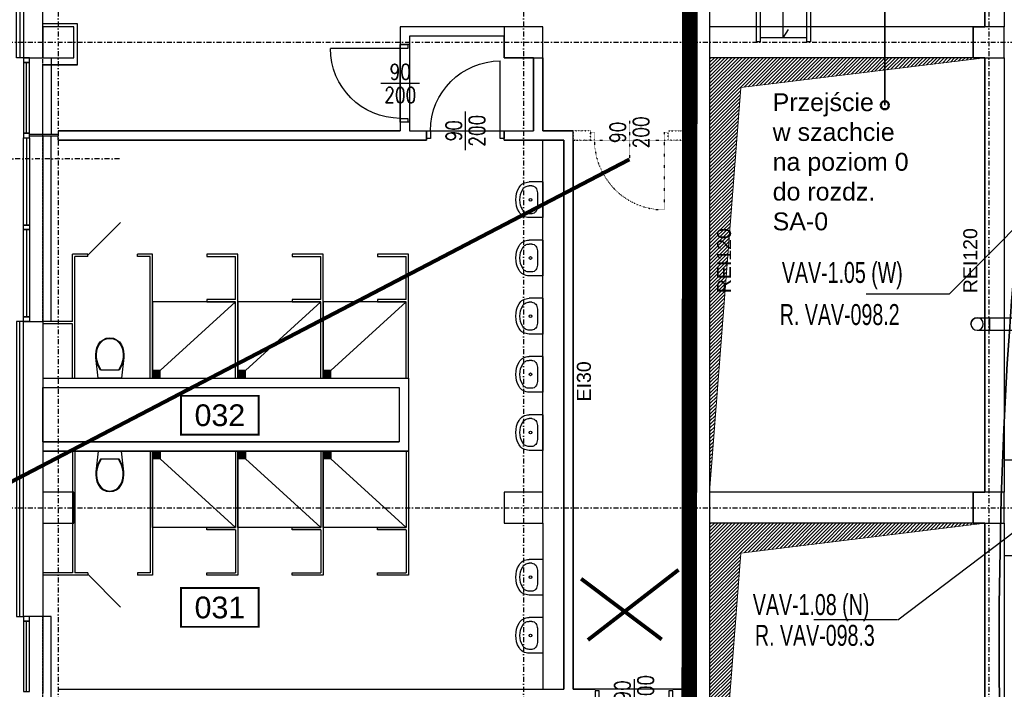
# Model space of a CAD drawing. Header units: centimetres. Extents: x -10729 to 144862, y -4437 to 43656.
# Tile 81 of 148: x 4950 to 6220, y 10766 to 11629. Entities that reach past the tile are written whole.
import ezdxf
from ezdxf.enums import TextEntityAlignment as Align

# ---------------------------------------------------------------- set-up
doc = ezdxf.new("R2010")
doc.units = ezdxf.units.CM
doc.header["$LTSCALE"] = 0.1
for name, pattern in [('DOTX2', [12.7, 0, -12.7]), ('Kondygnacja  -0_5$0$DIVIDE', [31.75, 12.7, -6.35, 0, -6.35, 0, -6.35]), ('Kondygnacja  -0_5$0$DOT2', [3.175, 0, -3.175]), ('Kondygnacja  -0_5$0$HIDDEN', [9.525, 6.35, -3.175]), ('Osie rzutów$0$DASHDOT2', [12.7, 6.35, -3.175, 0, -3.175])]:
    doc.linetypes.add(name, pattern=pattern)
doc.layers.get('0').update_dxf_attribs({"color": 8})
for name, color, linetype in [('ARCH_INFO_ETYK_DRZWI_IST', 8, 'Continuous'), ('bgde-wywiewEXP', 5, 'Continuous'), ('bgde_VAV', 4, 'Continuous'), ('Kondygnacja  -0_5$0$ARCH_ETAPOWANIE', 8, 'Kondygnacja  -0_5$0$DIVIDE'), ('Kondygnacja  -0_5$0$ARCH_INFO_ETYK_DRZWI_IST', 8, 'Continuous'), ('Kondygnacja  -0_5$0$ARCH_INFO_ODPORNOŚĆ OGNIOWA', 8, 'Continuous'), ('Kondygnacja  -0_5$0$ARCH_MUROWANE_IST', 8, 'Continuous'), ('Kondygnacja  -0_5$0$ARCH_NIEWIDOK_IST', 8, 'Kondygnacja  -0_5$0$HIDDEN'), ('Kondygnacja  -0_5$0$ARCH_OCIEPLENIE_IST', 8, 'Continuous'), ('Kondygnacja  -0_5$0$ARCH_OKŁADZINA', 8, 'Continuous'), ('Kondygnacja  -0_5$0$ARCH_PRZEKROJOWE_IST', 8, 'Continuous'), ('Kondygnacja  -0_5$0$ARCH_SCHODY_IST', 8, 'Continuous'), ('Kondygnacja  -0_5$0$ARCH_WIDOK_INNE_IST', 8, 'Continuous'), ('Kondygnacja  -0_5$0$ARCH_WIDOK_IST', 8, 'Continuous'), ('Kondygnacja  -0_5$0$ARCH_WYBURZENIA', 8, 'Kondygnacja  -0_5$0$DOT2'), ('Kondygnacja  -0_5$0$ARCH_WYPOSAŻENIE_SANITARNE_IST', 8, 'Continuous'), ('Kondygnacja  -0_5$0$ARCH_ŚCIANKI_WC_5_IST', 8, 'Continuous'), ('Kondygnacja  -0_5$0$ARCH_ŚLUSARKA_DRZWI_IST', 8, 'Continuous'), ('Kondygnacja  -0_5$0$ARCH_ŚLUSARKA_OKNA_IST', 8, 'Continuous'), ('Kondygnacja  -0_5$0$ARCH_ŻELBET_IST', 8, 'Continuous'), ('Legenda rzuty$0$ARCH_WYBURZENIA', 8, 'DOTX2'), ('Osie rzutów$0$ARCH_INFO_OSIE_IST', 8, 'Osie rzutów$0$DASHDOT2'), ('Osie rzutów$0$ARCH_INFO_OSIE_OPISY_IST', 8, 'Continuous'), ('Pomieszczenia -05$0$ARCH_INFO_AREA_ETYKIETY_200', 8, 'Continuous')]:
    doc.layers.add(name, color=color, linetype=linetype)
for name, color, linetype, lineweight in [('AU opis', 7, 'Continuous', 35), ('AU Sieć ETHERNET', 6, 'Continuous', 35), ('AU Strefa obsługiwana', 90, 'Continuous', 35), ('Kondygnacja  -0_5$0$ARCH_WIDOK', 8, 'Continuous', 13), ('ZMIANA EKSPERTYZA', 8, 'Continuous', 50)]:
    doc.layers.add(name, color=color, linetype=linetype, lineweight=lineweight)
doc.layers.add('OBRYSY POWIERZCHNI', color=8, linetype='Continuous', plot=False)
doc.styles.add('Arial', font='ARIAL.TTF')
doc.styles.add('Kondygnacja  -0_5$0$Arial', font='ARIAL.TTF')
doc.styles.add('Kondygnacja  -0_5$0$ROMANS-50-CM', font='romans.shx', dxfattribs={"width": 0.8, "height": 10})
doc.styles.add('Pomieszczenia -05$0$Arial', font='ARIAL.TTF')
doc.styles.add('ROMANS-50-CM', font='romans.shx', dxfattribs={"width": 0.8, "height": 10})

# ---------------------------------------------------------------- blocks, each defined once
blk = doc.blocks.new('Osie rzutów')
at = {"layer": 'Osie rzutów$0$ARCH_INFO_OSIE_IST', "ltscale": 10}
for p, q in [((5000, 12510), (5000, 4512.32)), ((5600, 12510), (5600, 4512.32)), ((6200, 12510), (6200, 4800)), ((6200, 12510), (6200, 4571.18)), ((4436.04, 11600), (13655, 11600)), ((5078.83, 11450), (4436.04, 11450)), ((4436.04, 11000), (13655, 11000))]:
    blk.add_line(p, q, dxfattribs=at)
blk = doc.blocks.new('Pomieszczenia -05$0$etykieta_numer')
at = {"color": 0, "linetype": 'ByBlock', "const_width": 2.44}
blk.add_lwpolyline([(-50, -50), (-50, 0), (50, 0), (50, -50)], close=True, dxfattribs=at)
at = {"color": 0, "linetype": 'ByBlock', "style": 'Pomieszczenia -05$0$Arial'}
blk.add_attdef('AECAREA:NUMBER', text='', height=28, dxfattribs=at).set_placement((0, -25), align=Align.MIDDLE)
blk = doc.blocks.new('Pomieszczenia -05_1')
at = {"layer": 'Pomieszczenia -05$0$ARCH_INFO_AREA_ETYKIETY_200', "color": 253, "linetype": 'Continuous', "lineweight": -3}
for p, values in [((5208.4, 11144.3), {'AECAREA:NUMBER': '032'}), ((5208.4, 10896.5), {'AECAREA:NUMBER': '031'})]:
    blk.add_blockref('Pomieszczenia -05$0$etykieta_numer', p, dxfattribs=at).add_auto_attribs(values)
blk = doc.blocks.new('Kondygnacja  -0_5$0$kibel wiszący')
at = {"ltscale": 0.3}
for p, q in [((-4.6, 51.6), (-8.8, 49.7)), ((0, 52.2), (-4.6, 51.6)), ((0, 51.4), (-4.4, 50.8)), ((4.6, 51.6), (0, 52.2)), ((4.4, 50.8), (0, 51.4)), ((8.8, 49.7), (4.6, 51.6)), ((-16.6, 39), (-17.6, 34.9)), ((-15.8, 38.8), (-16.8, 34.8)), ((-15, 43), (-16.6, 39)), ((-14.2, 42.6), (-15.8, 38.8)), ((-12.3, 46.8), (-15, 43)), ((-11.8, 46.2), (-14.2, 42.6)), ((-8.8, 49.7), (-12.3, 46.8)), ((-8.4, 49), (-11.8, 46.2)), ((-4.4, 50.8), (-8.4, 49)), ((8.4, 49), (4.4, 50.8)), ((11.8, 46.2), (8.4, 49)), ((12.3, 46.8), (8.8, 49.7)), ((14.2, 42.6), (11.8, 46.2)), ((15, 43), (12.3, 46.8)), ((15.8, 38.8), (14.2, 42.6)), ((16.6, 39), (15, 43)), ((16.8, 34.8), (15.8, 38.8)), ((17.6, 34.9), (16.6, 39)), ((-17.6, 34.9), (-18.1, 30.7)), ((-18.1, 30.7), (-17.9, 26.5)), ((-17.9, 26.5), (-17.2, 22.2)), ((-17.9, 26.5), (-15.1, 0)), ((-16.8, 34.8), (-17.3, 30.7)), ((-17.3, 30.7), (-17.1, 26.6)), ((-17.1, 26.6), (-16.4, 22.3)), ((15.1, 0), (17.9, 26.5)), ((16.4, 22.3), (17.1, 26.6)), ((17.3, 30.7), (16.8, 34.8)), ((17.1, 26.6), (17.3, 30.7)), ((17.2, 22.2), (17.9, 26.5)), ((18.1, 30.7), (17.6, 34.9)), ((17.9, 26.5), (18.1, 30.7)), ((-17.2, 22.2), (-16, 18.1)), ((-16.4, 22.3), (-15.1, 18.1)), ((-16, 18.1), (-14.3, 14.1)), ((-15.1, 18.1), (-13.4, 14.1)), ((-14.3, 14.1), (-12.2, 10.3)), ((-13.4, 14.1), (-11.3, 10.3)), ((11.3, 10.3), (13.4, 14.1)), ((12.2, 10.3), (14.3, 14.1)), ((13.4, 14.1), (15.2, 18.1)), ((14.3, 14.1), (16, 18.1)), ((15.2, 18.1), (16.4, 22.3)), ((16, 18.1), (17.2, 22.2)), ((-12.2, 10.3), (12.2, 10.3))]:
    blk.add_line(p, q, dxfattribs=at)
at = {"ltscale": 3}
blk.add_line((-15.1, 0), (15.1, 0), dxfattribs=at)
blk = doc.blocks.new('Kondygnacja  -0_5$0$DRZWI90')
blk.add_line((-45, 0), (-45, 90))
at = {"lineweight": -3}
for p, q in [((0, -25), (0, 25)), ((45, 0), (-45, 0))]:
    blk.add_line(p, q, dxfattribs=at)
for points in [[(-50, -10), (-45, -10), (-45, 0), (-50, 0)], [(45, -10), (50, -10), (50, 0), (45, 0)]]:
    blk.add_lwpolyline(points, close=True, dxfattribs=at)
blk.add_arc((-45, 0), 90, 0, 90, dxfattribs=at)
blk = doc.blocks.new('Kondygnacja  -0_5$0$umywalka')
at = {"ltscale": 0.3}
for p, q in [((0, -23), (0, 23)), ((0, 23), (17.8, 23)), ((14.3, 18), (17.8, 18)), ((7.2, -9.1), (7.2, 9.1)), ((7.2, 9.1), (7.2, 9.1)), ((0, -23), (17.8, -23)), ((14.3, -18), (17.8, -18))]:
    blk.add_line(p, q, dxfattribs=at)
for points in [[(7.2, 9.1), (7.3, 10.8), (7.7, 12.5), (8.4, 14), (9.3, 15.4), (10.3, 16.5), (11.5, 17.3), (12.9, 17.8), (14.3, 18)], [(17.8, 23), (19.8, 22.9), (21.7, 22.5), (23.6, 21.9), (25.4, 21), (27, 20), (28.4, 18.7), (29.7, 17.3), (30.8, 15.7)], [(17.8, 18), (19.1, 17.9), (20.3, 17.7), (21.5, 17.3), (22.6, 16.7), (23.7, 16.1), (24.6, 15.3), (25.4, 14.4), (26.1, 13.3)], [(26.1, 13.3), (27.7, 10.2), (28.8, 6.9), (29.5, 3.5), (29.7, 0), (29.5, -3.5), (28.8, -6.9), (27.7, -10.2), (26.1, -13.3)], [(30.8, 15.7), (32.6, 12), (33.9, 8.1), (34.7, 4.1), (35, 0), (34.7, -4.1), (33.9, -8.1), (32.6, -12), (30.8, -15.7)], [(14.3, -18), (12.9, -17.8), (11.5, -17.3), (10.3, -16.5), (9.3, -15.4), (8.4, -14), (7.7, -12.5), (7.3, -10.8), (7.2, -9.1)], [(26.1, -13.3), (25.4, -14.4), (24.6, -15.3), (23.7, -16.1), (22.6, -16.7), (21.5, -17.3), (20.3, -17.7), (19.1, -17.9), (17.8, -18)], [(30.8, -15.7), (29.7, -17.3), (28.4, -18.7), (27, -20), (25.4, -21), (23.6, -21.9), (21.7, -22.5), (19.8, -22.9), (17.8, -23)]]:
    blk.add_lwpolyline(points, dxfattribs=at)
blk.add_circle((16.1, 0), 1.75, dxfattribs=at)

msp = doc.modelspace()

# ---------------------------------------------------------------- hatches: boundary and pattern name
at = {"layer": 'Kondygnacja  -0_5$0$ARCH_WIDOK'}
h = msp.add_hatch(dxfattribs=at)
h.set_pattern_fill('ANSI31', color=256, angle=-180, style=0)
h.set_pattern_definition([(225, (-2e-11, 4800), (2.245064, -2.245064), [])])
h.paths.add_polyline_path([(5840, 11020), (5840, 11580), (6195, 11580), (5880.4, 11541.573)])
h = msp.add_hatch(dxfattribs=at)
h.set_pattern_fill('ANSI31', color=256, angle=-180, style=0)
h.set_pattern_definition([(225, (-2e-11, 4200), (2.245064, -2.245064), [])])
h.paths.add_polyline_path([(5840, 10420), (5840, 10980), (6195, 10980), (5880.4, 10941.573)])
at = {"layer": 'Kondygnacja  -0_5$0$ARCH_WIDOK_INNE_IST'}
h = msp.add_hatch(dxfattribs=at)
h.set_pattern_fill('ANSI31', color=256, scale=0.5, angle=45, style=0)
h.set_pattern_definition([(90, (68848.0365, 24273.5702), (-1.5875, 3e-16), [])])
h.paths.add_polyline_path([(5121.5, 11167), (5131.5, 11167), (5131.5, 11177), (5121.5, 11177)])
h = msp.add_hatch(dxfattribs=at)
h.set_pattern_fill('ANSI31', color=256, scale=0.5, angle=45, style=0)
h.set_pattern_definition([(90, (68958.0365, 24273.5702), (-1.5875, 3e-16), [])])
h.paths.add_polyline_path([(5231.5, 11167), (5241.5, 11167), (5241.5, 11177), (5231.5, 11177)])
h = msp.add_hatch(dxfattribs=at)
h.set_pattern_fill('ANSI31', color=256, scale=0.5, angle=45, style=0)
h.set_pattern_definition([(90, (69068.0365, 24273.5702), (-1.5875, 3e-16), [])])
h.paths.add_polyline_path([(5341.5, 11167), (5351.5, 11167), (5351.5, 11177), (5341.5, 11177)])
h = msp.add_hatch(dxfattribs=at)
h.set_pattern_fill('ANSI31', color=256, scale=0.5, angle=45, style=0)
h.set_pattern_definition([(270, (68848.0365, -2033.5702), (-1.5875, -3e-16), [])])
h.paths.add_polyline_path([(5121.5, 11073), (5131.5, 11073), (5131.5, 11063), (5121.5, 11063)])
h = msp.add_hatch(dxfattribs=at)
h.set_pattern_fill('ANSI31', color=256, scale=0.5, angle=45, style=0)
h.set_pattern_definition([(270, (68958.0365, -2033.5702), (-1.5875, -3e-16), [])])
h.paths.add_polyline_path([(5231.5, 11073), (5241.5, 11073), (5241.5, 11063), (5231.5, 11063)])
h = msp.add_hatch(dxfattribs=at)
h.set_pattern_fill('ANSI31', color=256, scale=0.5, angle=45, style=0)
h.set_pattern_definition([(270, (69068.0365, -2033.5702), (-1.5875, -3e-16), [])])
h.paths.add_polyline_path([(5341.5, 11073), (5351.5, 11073), (5351.5, 11063), (5341.5, 11063)])

# ---------------------------------------------------------------- linework, layer by layer
at = {"layer": 'AU Sieć ETHERNET', "color": 6}
msp.add_line((6065.852, 11518.9), (6065.852, 11945.45), dxfattribs=at)
at = {"layer": 'AU Sieć ETHERNET', "lineweight": 50}
msp.add_circle((6065.852, 11518.9), 5.277, dxfattribs=at)
at = {"layer": 'AU Strefa obsługiwana'}
msp.add_ellipse((6346.174, 10827.47), major_axis=(0, -921.063), ratio=0.14414186, start_param=-1.57079633, end_param=4.71238898, dxfattribs=at)
at = {"layer": 'bgde-wywiewEXP', "linetype": 'Continuous'}
msp.add_lwpolyline([(6176.919, 11236.886), (6177.528, 11233.824), (6179.262, 11231.229), (6181.857, 11229.495), (6184.919, 11228.886), (6187.98, 11229.495), (6190.576, 11231.229), (6192.31, 11233.824), (6192.919, 11236.886), (6192.31, 11239.947), (6190.576, 11242.543), (6187.98, 11244.277), (6184.919, 11244.886), (6181.857, 11244.277), (6179.262, 11242.543), (6177.528, 11239.947)], close=True, dxfattribs=at)
for points in [[(6176.919, 11236.886), (6177.528, 11239.947), (6179.262, 11242.543), (6181.857, 11244.277), (6184.919, 11244.886), (6200.919, 11244.886), (6200.919, 11229.495)], [(6184.919, 11228.886), (6187.98, 11229.495), (6190.576, 11231.229), (6192.31, 11233.824), (6192.919, 11236.886), (6192.31, 11239.947), (6190.576, 11242.543), (6187.98, 11244.277), (6184.919, 11244.886)], [(6200.919, 11228.886), (6200.919, 11244.886), (6288.272, 11244.886), (6288.272, 11244.277), (6288.272, 11244.277), (6288.272, 11244.886), (6304.272, 11244.886), (6307.333, 11244.277), (6309.929, 11242.543), (6311.663, 11239.947), (6312.272, 11236.886), (6311.663, 11233.824), (6309.929, 11231.229), (6307.333, 11229.495), (6304.272, 11228.886), (6288.272, 11228.886), (6288.272, 11244.277)], [(6200.919, 11228.886), (6288.272, 11228.886), (6288.272, 11242.543)], [(6176.919, 11236.886), (6177.528, 11233.824), (6179.262, 11231.229), (6181.857, 11229.495), (6184.919, 11228.886), (6200.919, 11228.886), (6200.919, 11229.495)], [(6200.919, 11229.495), (6200.919, 11231.229)], [(6200.919, 11229.495), (6200.919, 11228.886)]]:
    msp.add_lwpolyline(points, dxfattribs=at)
at = {"layer": 'bgde_VAV'}
for p, q in [((6149.009, 11275.189, -345.858), (6300.45, 11428.705)), ((6149.009, 11275.189, -345.858), (6041.691, 11275.189, -345.858)), ((6082.829, 10855.752, 5.32), (6349.38, 11057.304)), ((6081.692, 10855.752, 5.32), (5974.374, 10855.752, 5.32))]:
    msp.add_line(p, q, dxfattribs=at)
at = {"layer": 'Kondygnacja  -0_5$0$ARCH_ETAPOWANIE', "ltscale": 10, "const_width": 20, "elevation": 300}
msp.add_lwpolyline([(4946, 3931), (4946, 5443), (5613, 5443), (5613, 5586), (5809, 5586), (5815, 12220), (6212, 12220), (6212, 13458.874), (6172, 13458.874), (6171.997, 14762.582), (4925, 14762.019), (4925, 14762.019), (8839.196, 14763.787)], dxfattribs=at)
at = {"layer": 'Kondygnacja  -0_5$0$ARCH_MUROWANE_IST', "ltscale": 4}
for p, q in [((5809, 12208), (5809, 11486)), ((5840, 12195), (5840, 10850)), ((6195, 11742), (6195, 11620)), ((6220, 11742), (6220, 11620)), ((5025, 11571), (5025, 11624)), ((5441, 11620), (5441, 11597)), ((5575, 11620), (5441, 11620)), ((5453, 11608), (5453, 11597)), ((5575, 11608), (5453, 11608)), ((5453, 11597), (5441, 11597)), ((5025, 11571), (4980, 11571)), ((5613, 11580), (5613, 11486)), ((5625, 11580), (5625, 11486)), ((6195, 11580), (6195, 11020)), ((6220, 11580), (6220, 11020)), ((5441, 11497), (5441, 11486)), ((5453, 11497), (5441, 11497)), ((5453, 11497), (5453, 11486)), ((5000, 11481), (4963, 11481)), ((5000, 11479), (4963, 11479)), ((5000, 11486), (5441, 11486)), ((5000, 11486), (5000, 11481)), ((5000, 11474), (5000, 11479)), ((5453, 11486), (5475, 11486)), ((5475, 11474), (5475, 11486)), ((5575, 11486), (5613, 11486)), ((5575, 11474), (5575, 11486)), ((5625, 11486), (5664, 11486)), ((5664, 11474), (5664, 11486)), ((5809, 11474), (5809, 11486)), ((5000, 11474), (5475, 11474)), ((5575, 11474), (5652, 11474)), ((5652, 11474), (5652, 10766)), ((5664, 11474), (5664, 10766)), ((5809, 11474), (5809, 10766)), ((4980, 11167), (5451.5, 11167)), ((5451.5, 11167), (5451.5, 11073)), ((4980, 11155), (5439.5, 11155)), ((5439.5, 11155), (5439.5, 11085)), ((4980, 11085), (5439.5, 11085)), ((4980, 11073), (5451.5, 11073)), ((6195, 10980), (6195, 10420)), ((6220, 10980), (6220, 10420)), ((5840, 10850), (5840, 9820)), ((5000, 10766), (5652, 10766)), ((5664, 10766), (5692.5, 10766)), ((5792.5, 10766), (5809, 10766))]:
    msp.add_line(p, q, dxfattribs=at)
for points in [[(4955, 11580), (4980, 11580), (4980, 12220), (4955, 12220)], [(4955, 11240), (4980, 11240), (4980, 10860), (4955, 10860)]]:
    msp.add_lwpolyline(points, close=True, dxfattribs=at)
at = {"layer": 'Kondygnacja  -0_5$0$ARCH_NIEWIDOK_IST', "ltscale": 2}
for p, q in [((4980, 11240), (4980, 11580)), ((4980, 10520), (4980, 10860))]:
    msp.add_line(p, q, dxfattribs=at)
at = {"layer": 'Kondygnacja  -0_5$0$ARCH_OCIEPLENIE_IST'}
for p, q in [((4950.5, 12220), (4950.5, 11580)), ((4950.5, 10860), (4950.5, 11240))]:
    msp.add_line(p, q, dxfattribs=at)
at = {"layer": 'Kondygnacja  -0_5$0$ARCH_OKŁADZINA'}
msp.add_lwpolyline([(6220, 11062), (6322.461, 11062), (6322.461, 10938), (6220, 10938)], dxfattribs=at)
at = {"layer": 'Kondygnacja  -0_5$0$ARCH_PRZEKROJOWE_IST', "ltscale": 4}
for points in [[(4955, 11580), (4946, 11580), (4946, 12220), (4955, 12220)], [(4955, 11240), (4946, 11240), (4946, 10860), (4955, 10860)]]:
    msp.add_lwpolyline(points, dxfattribs=at)
at = {"layer": 'Kondygnacja  -0_5$0$ARCH_SCHODY_IST'}
for p, q in [((5900, 11724.64), (5900, 11600.76)), ((5905, 11720), (5905, 11600.76)), ((5965, 11720), (5965, 11600.76)), ((5970, 11724.64), (5970, 11600.76)), ((5935, 11605.76), (5935, 11719.64)), ((5965, 11620.04), (5905, 11620.04)), ((5965, 11605.76), (5905, 11605.76)), ((5935, 11605.76), (5941.769, 11616.53)), ((5905, 11600.76), (5900, 11600.76)), ((5970, 11600.76), (5965, 11600.76))]:
    msp.add_line(p, q, dxfattribs=at)
at = {"layer": 'Kondygnacja  -0_5$0$ARCH_WIDOK'}
for points in [[(5840, 11020), (5840, 11580), (6195, 11580), (5880.4, 11541.573), (5840, 11020)], [(5840, 10420), (5840, 10980), (6195, 10980), (5880.4, 10941.573), (5840, 10420)]]:
    msp.add_lwpolyline(points, dxfattribs=at)
at = {"layer": 'Kondygnacja  -0_5$0$ARCH_WIDOK_INNE_IST'}
for p, q in [((5228.5, 11265.5), (5131.5, 11177)), ((5338.5, 11265.5), (5241.5, 11177)), ((5448.5, 11265.5), (5351.5, 11177)), ((5228.5, 10974.5), (5131.5, 11063)), ((5338.5, 10974.5), (5241.5, 11063)), ((5448.5, 10974.5), (5351.5, 11063))]:
    msp.add_line(p, q, dxfattribs=at)
for points in [[(5121.5, 11167), (5228.5, 11167), (5228.5, 11265.5), (5121.5, 11265.5)], [(5231.5, 11167), (5338.5, 11167), (5338.5, 11265.5), (5231.5, 11265.5)], [(5341.5, 11167), (5448.5, 11167), (5448.5, 11265.5), (5341.5, 11265.5)], [(5121.5, 11167), (5131.5, 11167), (5131.5, 11177), (5121.5, 11177)], [(5231.5, 11167), (5241.5, 11167), (5241.5, 11177), (5231.5, 11177)], [(5341.5, 11167), (5351.5, 11167), (5351.5, 11177), (5341.5, 11177)], [(5121.5, 11073), (5228.5, 11073), (5228.5, 10974.5), (5121.5, 10974.5)], [(5121.5, 11073), (5131.5, 11073), (5131.5, 11063), (5121.5, 11063)], [(5231.5, 11073), (5338.5, 11073), (5338.5, 10974.5), (5231.5, 10974.5)], [(5231.5, 11073), (5241.5, 11073), (5241.5, 11063), (5231.5, 11063)], [(5341.5, 11073), (5448.5, 11073), (5448.5, 10974.5), (5341.5, 10974.5)], [(5341.5, 11073), (5351.5, 11073), (5351.5, 11063), (5341.5, 11063)]]:
    msp.add_lwpolyline(points, close=True, dxfattribs=at)
at = {"layer": 'Kondygnacja  -0_5$0$ARCH_WIDOK_IST'}
for p, q in [((6180, 11620), (5840, 11620)), ((6180, 11580), (5840, 11580)), ((5625, 11020), (5625, 11474)), ((6180, 11020), (5840, 11020)), ((5625, 10980), (5625, 10766)), ((6180, 10980), (5840, 10980))]:
    msp.add_line(p, q, dxfattribs=at)
for points in [[(4991, 11580), (4991, 11481)], [(4991, 11240), (4991, 11479)], [(4980, 10520), (4991, 10520), (4991, 10860), (4980, 10860)]]:
    msp.add_lwpolyline(points, dxfattribs=at)
at = {"layer": 'Kondygnacja  -0_5$0$ARCH_WYBURZENIA', "ltscale": 6}
for p, q in [((5786.5, 11486), (5809, 11486)), ((5786.5, 11474), (5786.5, 11486)), ((5664, 11474), (5686.5, 11474)), ((5786.5, 11474), (5809, 11474))]:
    msp.add_line(p, q, dxfattribs=at)
for points in [[(5664, 11486), (5686.5, 11486)], [(5686.5, 11474), (5664, 11474)]]:
    msp.add_lwpolyline(points, dxfattribs=at)
msp.add_lwpolyline([(5664, 11486), (5686.5, 11486), (5686.5, 11474), (5664, 11474)], close=True, dxfattribs=at)
at = {"layer": 'Kondygnacja  -0_5$0$ARCH_ŚCIANKI_WC_5_IST'}
for p, q in [((5038, 11325.5), (5080.426, 11367.926)), ((5018.5, 11240), (5018.5, 11327)), ((5038, 11327), (5018.5, 11327)), ((5038, 11324), (5038, 11327)), ((5102, 11324), (5102, 11327)), ((5121.5, 11327), (5102, 11327)), ((5121.5, 11167), (5121.5, 11327)), ((5231.5, 11327), (5191.5, 11327)), ((5191.5, 11327), (5191.5, 11324)), ((5231.5, 11167), (5231.5, 11327)), ((5341.5, 11327), (5301.5, 11327)), ((5301.5, 11327), (5301.5, 11324)), ((5341.5, 11167), (5341.5, 11327)), ((5451.5, 11327), (5411.5, 11327)), ((5411.5, 11327), (5411.5, 11324)), ((5451.5, 11167), (5451.5, 11327)), ((5021.5, 11167), (5021.5, 11324)), ((5038, 11324), (5021.5, 11324)), ((5118.5, 11324), (5102, 11324)), ((5118.5, 11167), (5118.5, 11324)), ((5191.5, 11324), (5228.5, 11324)), ((5228.5, 11268.5), (5228.5, 11324)), ((5301.5, 11324), (5338.5, 11324)), ((5338.5, 11268.5), (5338.5, 11324)), ((5411.5, 11324), (5448.5, 11324)), ((5448.5, 11268.5), (5448.5, 11324)), ((5228.5, 11268.5), (5191.5, 11268.5)), ((5191.5, 11268.5), (5191.5, 11265.5)), ((5191.5, 11265.5), (5228.5, 11265.5)), ((5228.5, 11167), (5228.5, 11265.5)), ((5338.5, 11268.5), (5301.5, 11268.5)), ((5301.5, 11268.5), (5301.5, 11265.5)), ((5301.5, 11265.5), (5338.5, 11265.5)), ((5338.5, 11167), (5338.5, 11265.5)), ((5448.5, 11268.5), (5411.5, 11268.5)), ((5411.5, 11268.5), (5411.5, 11265.5)), ((5411.5, 11265.5), (5448.5, 11265.5)), ((5448.5, 11167), (5448.5, 11265.5)), ((5018.5, 11240), (4980, 11240)), ((5018.5, 11237), (4980, 11237)), ((5018.5, 11167), (5018.5, 11237)), ((5018.5, 11073), (5018.5, 10916)), ((5021.5, 11073), (5021.5, 10916)), ((5118.5, 11073), (5118.5, 10916)), ((5121.5, 11073), (5121.5, 10913)), ((5228.5, 11073), (5228.5, 10974.5)), ((5231.5, 11073), (5231.5, 10913)), ((5338.5, 11073), (5338.5, 10974.5)), ((5341.5, 11073), (5341.5, 10913)), ((5448.5, 11073), (5448.5, 10974.5)), ((5451.5, 11073), (5451.5, 10913)), ((5191.5, 10971.5), (5191.5, 10974.5)), ((5191.5, 10974.5), (5228.5, 10974.5)), ((5228.5, 10971.5), (5191.5, 10971.5)), ((5228.5, 10971.5), (5228.5, 10916)), ((5301.5, 10971.5), (5301.5, 10974.5)), ((5301.5, 10974.5), (5338.5, 10974.5)), ((5338.5, 10971.5), (5301.5, 10971.5)), ((5338.5, 10971.5), (5338.5, 10916)), ((5411.5, 10971.5), (5411.5, 10974.5)), ((5411.5, 10974.5), (5448.5, 10974.5)), ((5448.5, 10971.5), (5411.5, 10971.5)), ((5448.5, 10971.5), (5448.5, 10916)), ((5018.5, 10916), (4980, 10916)), ((5018.5, 10913), (4980, 10913)), ((5018.5, 10913), (5018.5, 10913)), ((5038, 10913), (5018.5, 10913)), ((5038, 10916), (5021.5, 10916)), ((5038, 10916), (5038, 10913)), ((5038, 10914.5), (5080.426, 10872.074)), ((5118.5, 10916), (5102, 10916)), ((5102, 10916), (5102, 10913)), ((5121.5, 10913), (5102, 10913)), ((5191.5, 10913), (5191.5, 10916)), ((5191.5, 10916), (5228.5, 10916)), ((5231.5, 10913), (5191.5, 10913)), ((5301.5, 10913), (5301.5, 10916)), ((5301.5, 10916), (5338.5, 10916)), ((5341.5, 10913), (5301.5, 10913)), ((5411.5, 10913), (5411.5, 10916)), ((5411.5, 10916), (5448.5, 10916)), ((5451.5, 10913), (5411.5, 10913))]:
    msp.add_line(p, q, dxfattribs=at)
at = {"layer": 'Kondygnacja  -0_5$0$ARCH_ŚLUSARKA_OKNA_IST'}
for p, q in [((4959, 11483), (4959, 11574)), ((4959, 11477), (4959, 11364.5)), ((4959, 11358.5), (4959, 11246)), ((4959, 10763), (4959, 10854))]:
    msp.add_line(p, q, dxfattribs=at)
for points in [[(4963, 11574), (4963, 11580), (4955, 11580), (4955, 11574)], [(4963, 11483), (4963, 11574), (4955, 11574), (4955, 11483)], [(4963, 11477), (4963, 11483), (4955, 11483), (4955, 11477)], [(4963, 11477), (4963, 11364.5), (4955, 11364.5), (4955, 11477)], [(4963, 11364.5), (4963, 11358.5), (4955, 11358.5), (4955, 11364.5)], [(4963, 11358.5), (4963, 11246), (4955, 11246), (4955, 11358.5)], [(4963, 11246), (4963, 11240), (4955, 11240), (4955, 11246)], [(4963, 10854), (4963, 10860), (4955, 10860), (4955, 10854)], [(4963, 10763), (4963, 10854), (4955, 10854), (4955, 10763)]]:
    msp.add_lwpolyline(points, close=True, dxfattribs=at)
at = {"layer": 'Kondygnacja  -0_5$0$ARCH_ŻELBET_IST', "ltscale": 4}
for points in [[(4980, 11580), (5020, 11580), (5020, 11620), (4980, 11620)], [(5575, 11580), (5625, 11580), (5625, 11620), (5575, 11620)], [(6180, 11580), (6220, 11580), (6220, 11620), (6180, 11620)], [(6180, 11580), (6220, 11580), (6220, 11620), (6180, 11620)], [(6180, 11580), (6220, 11580), (6220, 11620), (6180, 11620)], [(4980, 10980), (5020, 10980), (5020, 11020), (4980, 11020)], [(5575, 10980), (5625, 10980), (5625, 11020), (5575, 11020)], [(6180, 10980), (6220, 10980), (6220, 11020), (6180, 11020)], [(6180, 10980), (6220, 10980), (6220, 11020), (6180, 11020)], [(6180, 10980), (6220, 10980), (6220, 11020), (6180, 11020)]]:
    msp.add_lwpolyline(points, close=True, dxfattribs=at)
at = {"layer": 'Legenda rzuty$0$ARCH_WYBURZENIA', "ltscale": 0.3}
for points in [[(5686.5, 11486), (5664, 11486), (5664, 11474), (5686.5, 11474)], [(5786.5, 11486), (5809, 11486), (5809, 11474), (5786.5, 11474)]]:
    msp.add_lwpolyline(points, close=True, dxfattribs=at)
at = {"layer": 'OBRYSY POWIERZCHNI'}
for points in [[(5441, 11486), (5000, 11486), (5000, 11481), (4980, 11481), (4980, 11571), (5025, 11571), (5025, 11624), (4980, 11624), (4980, 12180), (5020, 12180), (5020, 12208), (5575, 12208), (5575, 12180), (5625, 12180), (5625, 12208), (5809, 12208), (5809, 10766), (5666.358, 10766), (5664, 10766), (5664, 11486), (5625, 11486), (5625, 11620), (5441, 11620), (5441, 11486)], [(5840, 9820), (6195, 9820), (6195, 10380), (6180, 10380), (6180, 10420), (6195, 10420), (6195, 10980), (6180, 10980), (6180, 11020), (6195, 11020), (6195, 11580), (6180, 11580), (6180, 11620), (6195, 11620), (6195, 12180), (6180, 12180), (6178.107, 12194.757), (5840, 12194.757), (5840, 9820)], [(5000, 10766), (5652, 10766), (5652, 11474), (5575, 11474), (5575, 11486), (5613, 11486), (5613, 11580), (5575, 11580), (5575, 11608), (5453, 11608), (5453, 11486), (5475, 11486), (5475, 11474), (5000, 11474), (5000, 11479)], [(5000, 11474), (5000, 11479), (4991, 11479), (4980, 11479), (4980, 11167), (5018.5, 11167), (5451.5, 11167), (5451.5, 11073), (4980, 11073), (4980, 10761)]]:
    msp.add_lwpolyline(points, dxfattribs=at)
msp.add_lwpolyline([(4980, 11155), (5439.5, 11155), (5439.5, 11085), (4980, 11085)], close=True, dxfattribs=at)
at = {"layer": 'ZMIANA EKSPERTYZA', "const_width": 5}
for points in [[(2881.759, 10478.09), (3874.088, 10478.09), (5736.5, 11449)], [(5683.029, 10829.568), (5799.878, 10920.012)], [(5674.249, 10908.538), (5778.265, 10830.243)]]:
    msp.add_lwpolyline(points, dxfattribs=at)

# ---------------------------------------------------------------- block references
msp.add_blockref('Pomieszczenia -05_1', (0, 0))
at = {"layer": 'Kondygnacja  -0_5$0$ARCH_WYBURZENIA', "ltscale": 6, "rotation": 180}
msp.add_blockref('Kondygnacja  -0_5$0$DRZWI90', (5736.5, 11474), dxfattribs=at)
at = {"layer": 'Kondygnacja  -0_5$0$ARCH_WYPOSAŻENIE_SANITARNE_IST', "rotation": 180}
for name, p in [('Kondygnacja  -0_5$0$umywalka', (5625, 11397)), ('Kondygnacja  -0_5$0$umywalka', (5625, 11322)), ('Kondygnacja  -0_5$0$umywalka', (5625, 11247)), ('Kondygnacja  -0_5$0$umywalka', (5625, 11172)), ('Kondygnacja  -0_5$0$umywalka', (5625, 11097)), ('Kondygnacja  -0_5$0$kibel wiszący', (5066.5, 11073)), ('Kondygnacja  -0_5$0$umywalka', (5625, 10910.5)), ('Kondygnacja  -0_5$0$umywalka', (5625, 10835.5))]:
    msp.add_blockref(name, p, dxfattribs=at)
at = {"layer": 'Kondygnacja  -0_5$0$ARCH_WYPOSAŻENIE_SANITARNE_IST', "xscale": -1}
msp.add_blockref('Kondygnacja  -0_5$0$kibel wiszący', (5066.5, 11167), dxfattribs=at)
at = {"layer": 'Kondygnacja  -0_5$0$ARCH_ŚLUSARKA_DRZWI_IST', "xscale": -1, "rotation": 90}
msp.add_blockref('Kondygnacja  -0_5$0$DRZWI90', (5441, 11547), dxfattribs=at)
at = {"layer": 'Kondygnacja  -0_5$0$ARCH_ŚLUSARKA_DRZWI_IST', "xscale": -1}
msp.add_blockref('Kondygnacja  -0_5$0$DRZWI90', (5525, 11486), dxfattribs=at)
at = {"layer": 'Kondygnacja  -0_5$0$ARCH_ŚLUSARKA_DRZWI_IST', "rotation": 180}
msp.add_blockref('Kondygnacja  -0_5$0$DRZWI90', (5742.5, 10754), dxfattribs=at)
at = {"layer": 'Osie rzutów$0$ARCH_INFO_OSIE_OPISY_IST'}
msp.add_blockref('Osie rzutów', (0, 0), dxfattribs=at)

# ---------------------------------------------------------------- texts
at = {"layer": 'ARCH_INFO_ETYK_DRZWI_IST', "insert": (5736.5, 11484), "char_height": 20, "width": 10, "attachment_point": 5, "rotation": 90, "line_spacing_factor": 0.9, "style": 'ROMANS-50-CM'}
msp.add_mtext('90\\P200', dxfattribs=at)
at = {"layer": 'AU opis', "insert": (5921.265, 11534.337), "char_height": 23.04, "width": 188.23179, "attachment_point": 1, "style": 'Arial'}
msp.add_mtext('Przej{\\fArial|b0|i0|c238|p34;ście\\Pw szachcie\\Pna poziom 0\\Pdo rozdz. SA-0}', dxfattribs=at)
at = {"layer": 'bgde_VAV', "width": 0.7}
for s, p in [('VAV-1.05 (W)', (5933.176, 11289.842, -230.787)), ('R. VAV-098.2', (5930.448, 11235.571, -230.787)), ('VAV-1.08 (N)', (5895.711, 10861.731, 295.981)), ('R. VAV-098.3', (5898.419, 10822.046, 295.981))]:
    msp.add_text(s, height=27, dxfattribs=at).set_placement(p)
at = {"layer": 'Kondygnacja  -0_5$0$ARCH_INFO_ETYK_DRZWI_IST', "insert": (5441, 11547), "char_height": 20, "width": 10, "attachment_point": 5, "line_spacing_factor": 0.9, "style": 'Kondygnacja  -0_5$0$ROMANS-50-CM'}
msp.add_mtext('90\\P200', dxfattribs=at)
at = {"layer": 'Kondygnacja  -0_5$0$ARCH_INFO_ETYK_DRZWI_IST', "char_height": 20, "width": 10, "attachment_point": 5, "rotation": 90, "line_spacing_factor": 0.9, "style": 'Kondygnacja  -0_5$0$ROMANS-50-CM'}
for insert in [(5525, 11486), (5736.5, 11484), (5742.5, 10764)]:
    msp.add_mtext('90\\P200', dxfattribs=dict(at, insert=insert))
at = {"layer": 'Kondygnacja  -0_5$0$ARCH_INFO_ODPORNOŚĆ OGNIOWA', "char_height": 18, "width": 53.33252, "attachment_point": 5, "rotation": 90, "style": 'Kondygnacja  -0_5$0$Arial'}
for s, insert in [('\\PREI120', (5843.706, 11318.53)), ('\\PREI120', (6161.223, 11318.53)), ('\\PEI30', (5662.929, 11162.93))]:
    msp.add_mtext(s, dxfattribs=dict(at, insert=insert))
at = {"layer": 'Kondygnacja  -0_5$0$ARCH_WYBURZENIA', "ltscale": 6, "insert": (5736.5, 11484), "char_height": 20, "width": 10, "attachment_point": 5, "rotation": 90, "line_spacing_factor": 0.9, "style": 'Kondygnacja  -0_5$0$ROMANS-50-CM'}
msp.add_mtext('90\\P200', dxfattribs=at)

doc.saveas('drawing.dxf')
